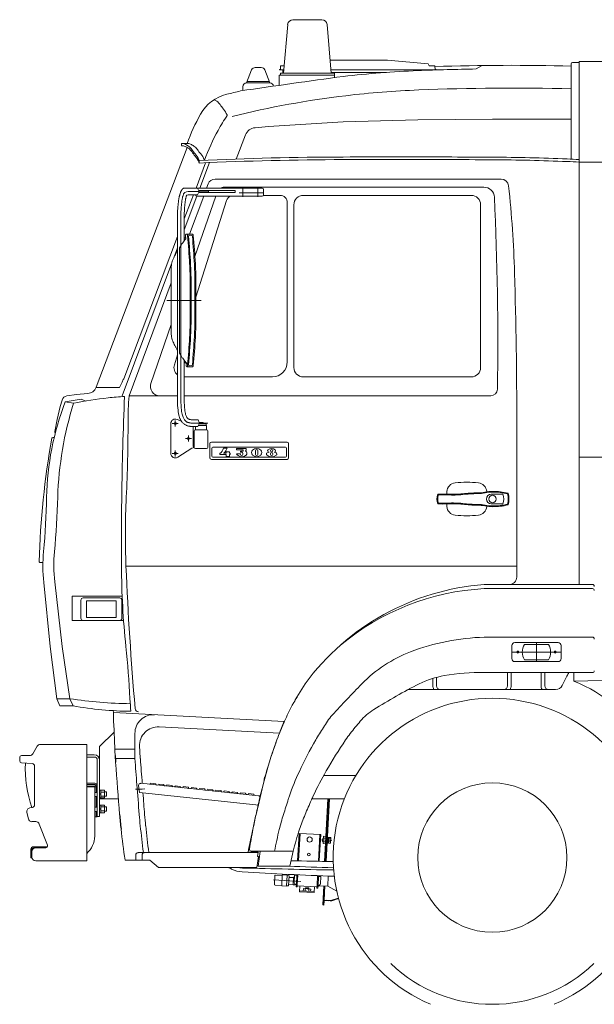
# Model space of a CAD drawing. Header units: metres. Extents: x -167 to 338, y -186 to 508.
# Tile 213 of 256: x 216.66 to 218.19, y -185.7 to -183.07. Entities that reach past the tile are written whole.
import ezdxf

# ---------------------------------------------------------------- set-up
doc = ezdxf.new("R2010")
doc.units = ezdxf.units.M
doc.header["$MEASUREMENT"] = 0

msp = doc.modelspace()

# ---------------------------------------------------------------- linework, layer by layer
at = {"color": 7, "linetype": 'Continuous', "lineweight": 13}
for p, q in [((217.3886, -183.0654), (217.4272, -183.0654)), ((217.4657, -183.0654), (217.4272, -183.0654)), ((217.3632, -183.2084), (217.3744, -183.0784)), ((217.4911, -183.2084), (217.4799, -183.0784)), ((217.6419, -183.1736), (217.4881, -183.1736)), ((217.6419, -183.1736), (217.7503, -183.1836)), ((218.1362, -183.18), (218.1531, -183.18)), ((218.1541, -184.5756), (218.1541, -183.1775)), ((218.5631, -183.1775), (218.1541, -183.1775)), ((218.5631, -183.1775), (218.1541, -183.1775)), ((218.1541, -183.181), (218.1541, -183.4391)), ((217.2646, -183.2345), (217.2779, -183.1998)), ((217.2956, -183.1932), (217.2875, -183.1932)), ((217.2956, -183.1932), (217.3037, -183.1932)), ((217.3266, -183.2345), (217.3133, -183.1998)), ((217.3524, -183.1985), (217.3524, -183.1992)), ((217.3524, -183.1985), (217.3548, -183.1985)), ((217.364, -183.1992), (217.3524, -183.1992)), ((217.3556, -183.1885), (217.3548, -183.1985)), ((217.3556, -183.1885), (217.3649, -183.1885)), ((217.3613, -183.2084), (217.3613, -183.1992)), ((217.7716, -183.1992), (217.4903, -183.1992)), ((217.6386, -183.2062), (217.491, -183.2063)), ((217.7531, -183.1885), (217.7503, -183.1836)), ((217.7684, -183.1885), (217.7531, -183.1885)), ((217.7684, -183.1885), (217.7692, -183.1985)), ((217.7716, -183.1985), (217.7692, -183.1985)), ((217.7716, -183.1985), (217.7716, -183.1992)), ((217.8789, -183.1972), (217.8948, -183.1879)), ((218.1332, -183.4392), (218.1332, -183.183)), ((217.325, -183.2303), (217.2665, -183.2303)), ((217.4994, -183.2137), (217.3518, -183.2137)), ((217.3518, -183.2409), (217.3518, -183.2137)), ((217.4994, -183.2084), (217.355, -183.2084)), ((217.355, -183.2084), (217.355, -183.2137)), ((217.4994, -183.2204), (217.4994, -183.2084)), ((217.2543, -183.2448), (217.2543, -183.255)), ((217.2956, -183.2345), (217.2646, -183.2345)), ((217.2956, -183.2345), (217.3266, -183.2345)), ((217.3233, -183.3513), (217.5231, -183.3388)), ((217.5231, -183.3388), (217.7228, -183.3328)), ((217.7228, -183.3328), (217.9225, -183.3313)), ((217.9225, -183.3313), (218.1332, -183.3313)), ((217.287, -183.3543), (217.3233, -183.3513)), ((217.2363, -183.4379), (217.2616, -183.3732)), ((217.1051, -183.407), (216.8618, -184.0483)), ((217.0907, -183.3962), (217.0907, -183.4022)), ((217.0907, -183.3962), (217.1056, -183.3962)), ((217.1376, -183.4427), (217.1376, -183.4487)), ((217.1547, -183.4479), (217.1291, -183.5156)), ((217.1395, -183.5161), (217.1653, -183.4475)), ((218.1541, -183.4461), (218.7149, -183.4461)), ((217.1805, -183.4917), (217.9458, -183.4917)), ((217.1333, -183.5156), (217.0974, -183.5156)), ((217.1366, -183.5226), (217.1333, -183.5156)), ((217.3064, -183.5161), (217.1335, -183.5161)), ((217.1366, -183.5226), (217.1363, -183.5266)), ((217.2339, -183.5221), (217.1364, -183.5221)), ((217.1625, -183.5226), (217.1366, -183.5226)), ((217.1455, -183.5226), (217.1455, -183.5221)), ((217.1618, -183.5047), (217.1575, -183.5161)), ((217.1625, -183.5226), (217.1625, -183.5266)), ((217.2048, -183.5132), (217.8995, -183.5132)), ((217.2339, -183.5221), (217.2339, -183.5271)), ((217.2544, -183.5177), (217.2544, -183.5387)), ((217.2944, -183.5177), (217.2944, -183.5387)), ((217.3093, -183.5191), (217.3093, -183.5341)), ((217.1222, -183.5335), (217.0977, -183.5981)), ((217.0977, -183.6277), (217.1317, -183.537)), ((217.1365, -183.5246), (217.1081, -183.5246)), ((217.1329, -183.5335), (217.1081, -183.5335)), ((217.1497, -183.537), (217.1117, -183.6385)), ((217.1823, -183.537), (217.1262, -183.6987)), ((217.1276, -183.5335), (217.1276, -183.5341)), ((217.1287, -183.8075), (217.2109, -183.549)), ((217.3064, -183.537), (217.1306, -183.537)), ((217.1363, -183.5266), (217.1329, -183.5335)), ((217.2339, -183.5271), (217.136, -183.5271)), ((217.1625, -183.5266), (217.1363, -183.5266)), ((217.1455, -183.5271), (217.1455, -183.5266)), ((217.3093, -183.5282), (217.2442, -183.5282)), ((217.3092, -183.5351), (217.3534, -183.5351)), ((217.4161, -183.5351), (217.8657, -183.5351)), ((217.3734, -183.9805), (217.3734, -183.5551)), ((217.3911, -183.9955), (217.3911, -183.5601)), ((217.8906, -183.9955), (217.8906, -183.5601)), ((217.0798, -183.5835), (217.0798, -184.0894)), ((217.0888, -183.5835), (217.0888, -184.0894)), ((217.0977, -183.5835), (217.0977, -183.6563)), ((217.0798, -183.6455), (216.9356, -184.0256)), ((217.1, -183.649), (217.1013, -183.649)), ((217.1179, -183.6385), (217.1046, -183.6385)), ((217.1091, -183.643), (217.1129, -183.6415)), ((217.1091, -183.6445), (217.1091, -183.643)), ((217.1129, -183.6415), (217.1194, -183.6435)), ((217.1194, -183.645), (217.1194, -183.6435)), ((217.0708, -183.6997), (217.0798, -183.6757)), ((217.0708, -183.6997), (217.0798, -183.6757)), ((217.0848, -183.6755), (217.0848, -183.957)), ((216.9317, -184.0708), (217.0639, -183.7181)), ((217.0629, -183.7276), (217.0629, -183.9049)), ((217.0629, -183.769), (216.9499, -184.0709)), ((217.0511, -183.8163), (217.1428, -183.8163)), ((217.0629, -183.8808), (217.0084, -184.0377)), ((217.0714, -183.9879), (217.0798, -183.9615)), ((217.0977, -183.9762), (217.0977, -184.0894)), ((217.102, -183.9835), (217.1033, -183.9835)), ((217.1057, -183.9835), (217.107, -183.9835)), ((217.1142, -183.994), (217.1066, -183.994)), ((217.1091, -183.988), (217.1091, -183.9895)), ((217.1091, -183.9895), (217.1129, -183.991)), ((217.1179, -183.994), (217.1103, -183.994)), ((217.1129, -183.991), (217.1194, -183.989)), ((217.1194, -183.9875), (217.1194, -183.989)), ((217.0977, -184.0205), (217.3334, -184.0205)), ((217.4161, -184.0205), (217.8657, -184.0205)), ((216.8616, -184.0489), (216.9241, -184.0489)), ((216.809, -184.0678), (216.7836, -184.0714)), ((216.8395, -184.0651), (216.809, -184.0678)), ((216.9499, -184.0709), (217.0798, -184.0709)), ((217.0977, -184.0709), (217.9176, -184.0709)), ((216.7657, -184.0998), (216.7574, -184.1348)), ((216.7707, -184.0826), (216.7657, -184.0998)), ((216.7791, -184.0873), (216.8215, -184.0801)), ((216.7791, -184.0873), (216.8015, -184.0908)), ((216.8215, -184.0801), (216.834, -184.085)), ((216.7574, -184.1348), (216.7511, -184.1665)), ((217.0617, -184.1452), (217.0617, -184.2251)), ((217.0657, -184.1452), (217.0817, -184.1452)), ((217.0737, -184.1372), (217.0737, -184.1532)), ((217.0901, -184.1391), (217.0783, -184.1342)), ((217.1341, -184.1532), (217.1199, -184.1532)), ((217.1345, -184.1352), (217.1201, -184.1352)), ((217.1609, -184.1442), (217.1201, -184.1442)), ((217.1215, -184.2061), (217.1215, -184.1552)), ((217.1276, -184.1532), (217.1276, -184.1617)), ((217.1375, -184.1462), (217.1341, -184.1532)), ((217.1378, -184.1422), (217.1345, -184.1352)), ((217.1356, -184.1502), (217.1576, -184.1502)), ((217.1378, -184.1422), (217.1375, -184.1462)), ((217.1375, -184.1462), (217.1566, -184.1462)), ((217.1482, -184.1422), (217.1378, -184.1422)), ((217.1482, -184.1422), (217.1482, -184.1462)), ((217.1566, -184.1462), (217.1566, -184.1502)), ((217.1576, -184.1502), (217.1576, -184.1617)), ((217.9875, -184.5557), (217.9875, -184.1423)), ((217.1086, -184.1772), (217.1086, -184.1931)), ((217.1246, -184.1647), (217.1246, -184.2091)), ((217.1276, -184.1617), (217.1576, -184.1617)), ((217.1606, -184.1647), (217.1606, -184.2091)), ((216.7456, -184.1826), (216.7495, -184.1826)), ((217.1006, -184.1852), (217.1166, -184.1852)), ((217.1662, -184.1987), (217.1662, -184.2371)), ((217.1702, -184.1947), (217.3729, -184.1947)), ((217.3769, -184.1987), (217.3769, -184.2371)), ((217.0657, -184.2251), (217.0817, -184.2251)), ((217.0737, -184.2171), (217.0737, -184.2331)), ((217.1179, -184.2114), (217.0801, -184.2352)), ((217.1276, -184.2121), (217.1576, -184.2121)), ((217.1717, -184.2111), (217.1717, -184.2326)), ((217.1742, -184.2086), (217.3689, -184.2086)), ((217.1926, -184.2256), (217.1926, -184.2281)), ((217.1926, -184.2281), (217.2096, -184.2281)), ((217.2026, -184.2111), (217.2127, -184.2111)), ((217.2031, -184.2241), (217.2096, -184.2241)), ((217.2096, -184.2211), (217.2096, -184.2241)), ((217.2096, -184.2211), (217.2186, -184.2211)), ((217.2096, -184.2281), (217.2096, -184.2331)), ((217.2096, -184.2331), (217.2186, -184.2331)), ((217.2186, -184.2211), (217.2186, -184.2241)), ((217.2186, -184.2241), (217.2206, -184.2241)), ((217.2186, -184.2281), (217.2186, -184.2331)), ((217.2186, -184.2281), (217.2206, -184.2281)), ((217.2206, -184.2241), (217.2206, -184.2281)), ((217.2376, -184.2119), (217.2376, -184.2159)), ((217.2376, -184.2119), (217.2635, -184.2119)), ((217.2376, -184.2159), (217.2556, -184.2159)), ((217.2376, -184.2259), (217.2486, -184.2259)), ((217.2486, -184.2189), (217.2486, -184.2219)), ((217.2486, -184.2189), (217.2556, -184.2189)), ((217.2486, -184.2219), (217.2516, -184.2219)), ((217.2486, -184.2259), (217.2486, -184.2279)), ((217.2546, -184.2249), (217.2546, -184.2279)), ((217.2556, -184.2159), (217.2556, -184.2189)), ((217.2615, -184.2192), (217.2635, -184.216)), ((217.2635, -184.2119), (217.2635, -184.216)), ((217.2885, -184.2179), (217.2885, -184.2279)), ((217.2945, -184.2179), (217.2945, -184.2279)), ((217.3285, -184.2259), (217.3285, -184.2279)), ((217.3344, -184.2259), (217.3344, -184.2279)), ((217.3714, -184.2111), (217.3714, -184.2326)), ((217.1702, -184.2411), (217.3729, -184.2411)), ((217.1742, -184.2351), (217.3689, -184.2351)), ((218.1541, -184.2351), (218.7149, -184.2351)), ((217.9192, -184.334), (217.9503, -184.334)), ((217.9192, -184.36), (217.9503, -184.36)), ((216.7118, -184.5167), (216.7195, -184.5167)), ((216.9417, -184.5268), (217.9875, -184.5268)), ((216.7215, -184.5702), (216.7386, -184.7414)), ((216.7514, -184.5682), (216.7711, -184.7414)), ((217.9003, -184.5756), (218.1899, -184.5756)), ((217.9675, -184.5757), (217.9373, -184.5757)), ((218.1541, -184.5756), (218.1541, -184.5707)), ((217.9003, -184.5866), (218.1899, -184.5866)), ((216.7977, -184.6066), (216.7977, -184.6715)), ((216.7977, -184.6066), (216.9315, -184.6066)), ((216.821, -184.6176), (216.821, -184.6655)), ((216.827, -184.6116), (216.9249, -184.6116)), ((216.836, -184.6196), (216.9159, -184.6196)), ((216.836, -184.6196), (216.836, -184.6635)), ((216.9159, -184.6196), (216.9159, -184.6635)), ((216.9309, -184.6176), (216.9309, -184.6655)), ((216.7977, -184.6715), (216.9352, -184.6715)), ((216.836, -184.6635), (216.9159, -184.6635)), ((217.9003, -184.7164), (218.1899, -184.7164)), ((218.0981, -184.7309), (217.9822, -184.7309)), ((218.0402, -184.7309), (218.0402, -184.7818)), ((216.7386, -184.7414), (216.7566, -184.8812)), ((216.7711, -184.7414), (216.7916, -184.8812)), ((217.9742, -184.7389), (217.9742, -184.7738)), ((217.9742, -184.7564), (218.1061, -184.7564)), ((218.0082, -184.7359), (218.0721, -184.7359)), ((218.1061, -184.7738), (218.1061, -184.7389)), ((217.9822, -184.7818), (218.0981, -184.7818)), ((218.0082, -184.7768), (218.0721, -184.7768)), ((217.9003, -184.8113), (218.1899, -184.8113)), ((217.9624, -184.8462), (217.9624, -184.8113)), ((217.9724, -184.8462), (217.9724, -184.8113)), ((218.0523, -184.8462), (218.0523, -184.8113)), ((218.0623, -184.8462), (218.0623, -184.8113)), ((218.1402, -184.8342), (218.1402, -184.8113)), ((217.7627, -184.8462), (217.7627, -184.8267)), ((217.7727, -184.8462), (217.7727, -184.8239)), ((218.1092, -184.8452), (218.1216, -184.8205)), ((218.1402, -184.8342), (218.3599, -184.8283)), ((217.6974, -184.8562), (218.0723, -184.8562)), ((218.0723, -184.8562), (218.0914, -184.8562)), ((216.7566, -184.8812), (216.7916, -184.8812)), ((216.7566, -184.8812), (216.7651, -184.9002)), ((216.7916, -184.8812), (216.8001, -184.9002)), ((216.7651, -184.9002), (216.8001, -184.9002)), ((217.3651, -184.9421), (216.9079, -184.9179)), ((216.871, -185.009), (216.91, -184.97)), ((217.3524, -184.9731), (217.0307, -184.956)), ((216.9656, -185.041), (216.9656, -184.9736)), ((216.7043, -185.0079), (216.6921, -185.0281)), ((216.837, -185.003), (216.7129, -185.003)), ((216.837, -185.003), (216.837, -185.3146)), ((216.871, -185.009), (216.871, -185.1488)), ((216.9656, -185.016), (216.912, -185.016)), ((216.6573, -185.0473), (216.6573, -185.038)), ((216.6836, -185.033), (216.6623, -185.033)), ((216.857, -185.031), (216.837, -185.031)), ((216.857, -185.037), (216.837, -185.037)), ((216.865, -185.045), (216.865, -185.196)), ((216.871, -185.045), (216.871, -185.1958)), ((216.9656, -185.041), (216.9132, -185.041)), ((216.6907, -185.0545), (216.6619, -185.0523)), ((216.6972, -185.1649), (216.6972, -185.0614)), ((217.4709, -185.0859), (217.5571, -185.0859)), ((216.837, -185.1069), (216.858, -185.1069)), ((216.837, -185.1099), (216.858, -185.1099)), ((216.837, -185.1167), (216.837, -185.1147)), ((216.837, -185.1147), (216.858, -185.1147)), ((216.858, -185.1167), (216.837, -185.1167)), ((216.837, -185.1167), (216.858, -185.1167)), ((216.837, -185.1167), (216.837, -185.2485)), ((216.862, -185.1139), (216.858, -185.1099)), ((216.858, -185.1167), (216.858, -185.1147)), ((216.858, -185.1167), (216.858, -185.2485)), ((216.862, -185.1169), (216.858, -185.1169)), ((216.858, -185.1169), (216.858, -185.1968)), ((216.862, -185.1139), (216.862, -185.1313)), ((216.862, -185.1169), (216.862, -185.1313)), ((216.874, -185.1257), (216.871, -185.1257)), ((216.884, -185.1253), (216.874, -185.1253)), ((216.874, -185.1253), (216.874, -185.1464)), ((216.884, -185.1253), (216.884, -185.1464)), ((216.9851, -185.1229), (216.9672, -185.1229)), ((216.978, -185.132), (216.9756, -185.1128)), ((216.9756, -185.1236), (216.9925, -185.1215)), ((216.9811, -185.1072), (217.2962, -185.1403)), ((217.0075, -185.1075), (217.0075, -185.107)), ((217.0075, -185.107), (217.0214, -185.1084)), ((217.0214, -185.1089), (217.0214, -185.1084)), ((217.0293, -185.1098), (217.0294, -185.1093)), ((217.0294, -185.1093), (217.0433, -185.1107)), ((217.0432, -185.1112), (217.0433, -185.1107)), ((217.0512, -185.1116), (217.0651, -185.113)), ((217.0512, -185.1121), (217.0512, -185.1116)), ((217.0651, -185.1135), (217.0651, -185.113)), ((217.073, -185.1143), (217.0731, -185.1139)), ((217.0731, -185.1139), (217.087, -185.1153)), ((217.0869, -185.1158), (217.087, -185.1153)), ((217.0949, -185.1161), (217.1088, -185.1176)), ((217.0949, -185.1166), (217.0949, -185.1161)), ((217.1088, -185.1181), (217.1088, -185.1176)), ((217.1167, -185.1189), (217.1168, -185.1184)), ((217.1168, -185.1184), (217.1307, -185.1199)), ((217.1306, -185.1204), (217.1307, -185.1199)), ((217.1386, -185.1207), (217.1525, -185.1222)), ((217.1386, -185.1212), (217.1386, -185.1207)), ((217.1525, -185.1227), (217.1525, -185.1222)), ((217.1604, -185.1235), (217.1605, -185.123)), ((217.1605, -185.123), (217.1744, -185.1245)), ((217.1743, -185.125), (217.1744, -185.1245)), ((217.1823, -185.1258), (217.1823, -185.1253)), ((217.1823, -185.1253), (217.1962, -185.1268)), ((217.1962, -185.1273), (217.1962, -185.1268)), ((217.2041, -185.1281), (217.2042, -185.1276)), ((217.2042, -185.1276), (217.2181, -185.1291)), ((217.218, -185.1296), (217.2181, -185.1291)), ((216.858, -185.1313), (216.862, -185.1313)), ((216.858, -185.1423), (216.862, -185.1423)), ((216.862, -185.1313), (216.865, -185.1313)), ((216.862, -185.1423), (216.865, -185.1423)), ((216.862, -185.1423), (216.862, -185.1713)), ((216.862, -185.1423), (216.862, -185.1713)), ((216.871, -185.1373), (216.874, -185.1343)), ((216.874, -185.146), (216.871, -185.146)), ((216.871, -185.1488), (216.9214, -185.1488)), ((216.884, -185.1306), (216.874, -185.1306)), ((216.884, -185.1411), (216.874, -185.1411)), ((216.884, -185.1464), (216.874, -185.1464)), ((216.89, -185.1299), (216.884, -185.1299)), ((216.89, -185.1418), (216.884, -185.1418)), ((216.89, -185.1299), (216.89, -185.1418)), ((216.978, -185.132), (217.2968, -185.1655)), ((217.226, -185.1299), (217.2399, -185.1314)), ((217.226, -185.1304), (217.226, -185.1299)), ((217.2399, -185.1319), (217.2399, -185.1314)), ((217.2478, -185.1327), (217.2479, -185.1322)), ((217.2479, -185.1322), (217.2618, -185.1337)), ((217.2617, -185.1342), (217.2618, -185.1337)), ((217.2697, -185.135), (217.2697, -185.1345)), ((217.2697, -185.1345), (217.2836, -185.136)), ((217.2836, -185.1365), (217.2836, -185.136)), ((217.4393, -185.1488), (217.526, -185.1488)), ((217.473, -185.3159), (217.4818, -185.1488)), ((217.4843, -185.1488), (217.4755, -185.3159)), ((217.4861, -185.1488), (217.4773, -185.316)), ((216.6914, -185.1718), (216.6846, -185.173)), ((216.858, -185.1713), (216.862, -185.1713)), ((216.858, -185.1823), (216.862, -185.1823)), ((216.862, -185.1713), (216.865, -185.1713)), ((216.862, -185.1823), (216.865, -185.1823)), ((216.862, -185.1823), (216.862, -185.1968)), ((216.862, -185.1823), (216.862, -185.1968)), ((216.874, -185.1656), (216.871, -185.1656)), ((216.871, -185.1773), (216.874, -185.1743)), ((216.874, -185.1653), (216.874, -185.1863)), ((216.884, -185.1653), (216.874, -185.1653)), ((216.884, -185.1705), (216.874, -185.1705)), ((216.884, -185.1811), (216.874, -185.1811)), ((216.884, -185.1653), (216.884, -185.1863)), ((216.89, -185.1698), (216.884, -185.1698)), ((216.89, -185.1818), (216.884, -185.1818)), ((216.89, -185.1698), (216.89, -185.1818)), ((216.6805, -185.202), (216.6766, -185.185)), ((216.865, -185.1968), (216.858, -185.1968)), ((216.8585, -185.1968), (216.865, -185.1968)), ((216.865, -185.1958), (216.871, -185.1958)), ((216.874, -185.186), (216.871, -185.186)), ((216.884, -185.1863), (216.874, -185.1863)), ((216.7004, -185.2097), (216.6902, -185.2097)), ((216.7315, -185.2729), (216.7097, -185.2161)), ((217.4011, -185.3146), (217.4049, -185.2412)), ((217.4074, -185.2413), (217.4036, -185.3147)), ((217.4049, -185.2412), (217.4628, -185.2442)), ((217.4603, -185.2441), (217.4565, -185.3156)), ((217.4628, -185.2442), (217.4599, -185.299)), ((217.4647, -185.2585), (217.4923, -185.26)), ((217.4677, -185.2625), (217.4679, -185.2585)), ((217.4694, -185.2606), (217.4678, -185.2605)), ((217.4681, -185.2545), (217.4679, -185.2585)), ((217.4696, -185.2566), (217.468, -185.2565)), ((217.4697, -185.2546), (217.4681, -185.2545)), ((217.4695, -185.2586), (217.469, -185.2684)), ((217.4695, -185.2586), (217.47, -185.2488)), ((217.4698, -185.2537), (217.4763, -185.2541)), ((217.47, -185.2488), (217.4765, -185.2492)), ((217.4801, -185.2507), (217.4821, -185.2508)), ((217.4812, -185.2677), (217.4817, -185.2593)), ((217.4821, -185.2508), (217.4817, -185.2593)), ((217.4817, -185.2599), (217.4839, -185.2593)), ((217.4821, -185.2523), (217.4842, -185.2524)), ((217.4843, -185.2519), (217.4835, -185.2669)), ((217.4841, -185.2556), (217.4896, -185.2559)), ((217.4843, -185.2519), (217.4898, -185.2522)), ((217.4898, -185.2522), (217.489, -185.2671)), ((216.6872, -185.3066), (216.6872, -185.2836)), ((216.6902, -185.3066), (216.6902, -185.2836)), ((216.6942, -185.2766), (216.7315, -185.2766)), ((216.6942, -185.2796), (216.7269, -185.2796)), ((217.2706, -185.2806), (217.2697, -185.2806)), ((217.4693, -185.2626), (217.4677, -185.2625)), ((217.469, -185.2684), (217.4755, -185.2687)), ((217.4693, -185.2635), (217.4757, -185.2639)), ((217.4792, -185.2676), (217.4812, -185.2677)), ((217.4813, -185.2662), (217.4835, -185.2664)), ((217.4835, -185.2669), (217.489, -185.2671)), ((217.4837, -185.2631), (217.4892, -185.2634)), ((216.6872, -185.3066), (216.6902, -185.3066)), ((216.6902, -185.2896), (216.6902, -185.3046)), ((216.9392, -185.3126), (217.0056, -185.3126)), ((216.968, -185.3126), (216.968, -185.2986)), ((217.2952, -185.2926), (216.974, -185.2926)), ((216.9848, -185.3126), (216.9848, -185.2986)), ((217.0056, -185.3126), (217.0285, -185.3326)), ((217.2953, -185.2917), (217.2684, -185.2917)), ((217.3891, -185.2886), (217.2771, -185.2886)), ((217.2967, -185.3026), (217.2922, -185.3326)), ((217.2953, -185.2917), (217.2937, -185.3026)), ((217.2967, -185.3026), (217.2937, -185.3026)), ((217.301, -185.2898), (217.2952, -185.3286)), ((217.3891, -185.2886), (217.3801, -185.3286)), ((217.4599, -185.299), (217.459, -185.3157)), ((216.837, -185.3146), (216.7002, -185.3146)), ((217.2922, -185.3326), (217.0285, -185.3326)), ((217.2952, -185.3286), (217.3801, -185.3286)), ((217.3367, -185.3656), (217.4098, -185.3694)), ((217.34, -185.3543), (217.3388, -185.3772)), ((217.3421, -185.3524), (217.3601, -185.3533)), ((217.3601, -185.3523), (217.3586, -185.3812)), ((217.3601, -185.3523), (217.3731, -185.353)), ((217.3731, -185.353), (217.3716, -185.3819)), ((217.373, -185.354), (217.378, -185.3543)), ((217.378, -185.3543), (217.3766, -185.3812)), ((217.3778, -185.3587), (217.3897, -185.3594)), ((217.3887, -185.3783), (217.3898, -185.3584)), ((217.3898, -185.3584), (217.3928, -185.3585)), ((217.3921, -185.372), (217.3931, -185.353)), ((217.3931, -185.353), (217.393, -185.3514)), ((217.3931, -185.353), (217.3991, -185.3534)), ((217.3977, -185.3788), (217.3991, -185.3517)), ((217.4016, -185.3518), (217.4002, -185.3789)), ((217.4545, -185.3541), (217.4531, -185.3817)), ((217.457, -185.3542), (217.4556, -185.3818)), ((217.4629, -185.3567), (217.4569, -185.3564)), ((217.4619, -185.3756), (217.4629, -185.3567)), ((217.4629, -185.3567), (217.4633, -185.3545)), ((217.483, -185.3552), (217.4815, -185.3822)), ((217.3407, -185.3793), (217.3586, -185.3802)), ((217.3586, -185.3812), (217.3716, -185.3819)), ((217.3716, -185.3809), (217.3766, -185.3812)), ((217.3768, -185.3767), (217.3888, -185.3773)), ((217.3887, -185.3783), (217.3977, -185.3788)), ((217.3974, -185.3843), (217.3977, -185.3788)), ((217.3999, -185.3844), (217.3974, -185.3843)), ((217.4002, -185.3789), (217.3999, -185.3844)), ((217.453, -185.3837), (217.4001, -185.3809)), ((217.4066, -185.3813), (217.4058, -185.3972)), ((217.4164, -185.3888), (217.416, -185.3952)), ((217.436, -185.3898), (217.4164, -185.3888)), ((217.4213, -185.389), (217.4209, -185.3955)), ((217.4218, -185.3862), (217.4217, -185.389)), ((217.4218, -185.3862), (217.4308, -185.3867)), ((217.4238, -185.3864), (217.4237, -185.3891)), ((217.4288, -185.3866), (217.4287, -185.3894)), ((217.4308, -185.3867), (217.4307, -185.3895)), ((217.4311, -185.3895), (217.4307, -185.396)), ((217.436, -185.3898), (217.4356, -185.3963)), ((217.4456, -185.3993), (217.4465, -185.3833)), ((217.4528, -185.3872), (217.4531, -185.3817)), ((217.4553, -185.3873), (217.4528, -185.3872)), ((217.4531, -185.3817), (217.453, -185.3837)), ((217.4556, -185.3818), (217.4553, -185.3873)), ((217.4815, -185.3822), (217.458, -185.3809)), ((217.4715, -185.3815), (217.4688, -185.4325)), ((217.4715, -185.3815), (217.4688, -185.4325)), ((217.4727, -185.3816), (217.4706, -185.4216)), ((217.4739, -185.3817), (217.4719, -185.4198)), ((217.5058, -185.3959), (217.4815, -185.3822)), ((217.4458, -185.3968), (217.4059, -185.3947)), ((217.4456, -185.3993), (217.4062, -185.3972)), ((217.4924, -185.4198), (217.5102, -185.4141)), ((217.4925, -185.421), (217.5105, -185.4153)), ((217.4966, -185.4197), (217.4986, -185.4178)), ((217.5058, -185.4167), (217.5079, -185.4148)), ((217.4688, -185.4325), (217.47, -185.4325)), ((217.4706, -185.4218), (217.47, -185.4325)), ((217.47, -185.4325), (217.4712, -185.4326)), ((217.4703, -185.4272), (217.4715, -185.4261)), ((217.4704, -185.4325), (217.4712, -185.4318)), ((217.4706, -185.4216), (217.4729, -185.4195)), ((217.4718, -185.4218), (217.4712, -185.4326)), ((217.473, -185.4207), (217.4885, -185.4215)), ((217.4731, -185.4195), (217.4888, -185.4203)), ((217.4773, -185.4209), (217.4786, -185.4198)), ((217.483, -185.4212), (217.4842, -185.4201)), ((217.4886, -185.4215), (217.4899, -185.4203))]:
    msp.add_line(p, q, dxfattribs=at)
at = {"color": 7, "linetype": 'Continuous', "lineweight": 13, "flags": 128}
for points in [[(217.0798, -183.5835), (217.0798, -183.5802), (217.0799, -183.5773), (217.08, -183.5747), (217.0802, -183.5724), (217.0803, -183.5702), (217.0804, -183.5682), (217.0806, -183.5663), (217.0808, -183.5643), (217.081, -183.5623), (217.0812, -183.5602), (217.0814, -183.5581), (217.0817, -183.5559), (217.0819, -183.5538), (217.0822, -183.5517), (217.0824, -183.5497), (217.0827, -183.5478), (217.083, -183.546), (217.0832, -183.5443), (217.0835, -183.5427), (217.0838, -183.5412), (217.0841, -183.5398), (217.0844, -183.5384), (217.0847, -183.5371), (217.085, -183.5358), (217.0854, -183.5345), (217.0857, -183.5332), (217.0861, -183.532), (217.0865, -183.5308), (217.0868, -183.5297), (217.0872, -183.5287), (217.0876, -183.5277), (217.0879, -183.5268), (217.0882, -183.5259), (217.0885, -183.5252), (217.0888, -183.5245), (217.0891, -183.5239), (217.0894, -183.5233), (217.0897, -183.5227), (217.09, -183.5222), (217.0903, -183.5217), (217.0906, -183.5213), (217.0908, -183.5208), (217.0911, -183.5204), (217.0915, -183.5199), (217.0918, -183.5195), (217.0921, -183.5191), (217.0925, -183.5187), (217.0929, -183.5182), (217.0933, -183.5178), (217.0937, -183.5174), (217.0942, -183.517), (217.0947, -183.5167), (217.0953, -183.5163), (217.0959, -183.516), (217.0966, -183.5158), (217.0974, -183.5156)], [(217.0798, -184.0894), (217.08, -184.0969), (217.0804, -184.1035), (217.081, -184.1092), (217.0816, -184.1142), (217.0823, -184.1186), (217.0831, -184.1224), (217.084, -184.1257), (217.085, -184.1287), (217.0861, -184.1315), (217.0872, -184.134), (217.0884, -184.1363), (217.0896, -184.1384), (217.0909, -184.1403), (217.0922, -184.142), (217.0936, -184.1435), (217.095, -184.1449), (217.0964, -184.1461), (217.0979, -184.1472), (217.0993, -184.1482), (217.1008, -184.1491), (217.1024, -184.1498), (217.1039, -184.1505), (217.1055, -184.151), (217.1072, -184.1515), (217.1088, -184.1519), (217.1105, -184.1522), (217.1122, -184.1525), (217.1138, -184.1527), (217.1154, -184.1529), (217.117, -184.153), (217.1185, -184.1531), (217.1199, -184.1532)]]:
    msp.add_lwpolyline(points, dxfattribs=at)
at = {"color": 7, "linetype": 'Continuous', "lineweight": 13}
for points in [[(217.0887, -183.5837), (217.0888, -183.5804), (217.0889, -183.5776), (217.089, -183.5751), (217.0891, -183.5729), (217.0893, -183.5709), (217.0894, -183.569), (217.0896, -183.5671), (217.0898, -183.5651), (217.0899, -183.5631), (217.0902, -183.5611), (217.0904, -183.559), (217.0906, -183.5569), (217.0908, -183.5549), (217.0911, -183.5528), (217.0913, -183.5509), (217.0916, -183.5491), (217.0918, -183.5474), (217.0921, -183.5458), (217.0923, -183.5444), (217.0926, -183.543), (217.0929, -183.5417), (217.0932, -183.5404), (217.0934, -183.5392), (217.0937, -183.538), (217.0941, -183.5369), (217.0944, -183.5357), (217.0945, -183.5354)], [(217.0977, -183.5839), (217.0978, -183.5806), (217.0979, -183.5779), (217.098, -183.5755), (217.0981, -183.5734), (217.0982, -183.5715), (217.0984, -183.5697), (217.0985, -183.5679), (217.0987, -183.566), (217.0989, -183.5641), (217.0991, -183.562), (217.0993, -183.56), (217.0995, -183.5579), (217.0998, -183.5559), (217.1, -183.554), (217.1002, -183.5521), (217.1005, -183.5504), (217.1007, -183.5488), (217.101, -183.5473), (217.1012, -183.546), (217.1014, -183.5447), (217.1017, -183.5435), (217.1019, -183.5424), (217.1022, -183.5414), (217.1024, -183.5403), (217.1027, -183.5393), (217.103, -183.5382), (217.1032, -183.5376)], [(217.1008, -183.6429), (217.1015, -183.6514)], [(217.0982, -183.9817), (217.0977, -183.981)], [(217.1001, -183.9792), (217.0997, -183.983)], [(217.1033, -183.9829), (217.1027, -183.9896)], [(217.0887, -184.0891), (217.089, -184.0965), (217.0894, -184.1028), (217.0899, -184.1083), (217.0905, -184.1129), (217.0911, -184.1169), (217.0919, -184.1203), (217.0926, -184.1232), (217.0935, -184.1257), (217.0944, -184.128), (217.0953, -184.1301), (217.0962, -184.1319), (217.0972, -184.1336), (217.0982, -184.135), (217.0991, -184.1362), (217.1001, -184.1373), (217.1011, -184.1383), (217.1021, -184.1391), (217.1031, -184.1399), (217.104, -184.1405), (217.105, -184.1411), (217.1061, -184.1416), (217.1071, -184.1421), (217.1083, -184.1425), (217.1095, -184.1428), (217.1108, -184.1431), (217.1121, -184.1434), (217.1135, -184.1436), (217.1149, -184.1438), (217.1163, -184.144), (217.1177, -184.1441), (217.119, -184.1442), (217.1203, -184.1442)], [(217.0977, -184.0887), (217.098, -184.096), (217.0984, -184.1021), (217.0988, -184.1073), (217.0994, -184.1116), (217.1, -184.1152), (217.1006, -184.1181), (217.1013, -184.1206), (217.102, -184.1227), (217.1027, -184.1246), (217.1034, -184.1262), (217.1041, -184.1276), (217.1048, -184.1287), (217.1054, -184.1297), (217.106, -184.1305), (217.1066, -184.1311), (217.1072, -184.1317), (217.1078, -184.1322), (217.1083, -184.1326), (217.1088, -184.1329), (217.1092, -184.1332), (217.1098, -184.1334), (217.1104, -184.1337), (217.111, -184.1339), (217.1118, -184.1341), (217.1127, -184.1343), (217.1137, -184.1345), (217.1148, -184.1347), (217.116, -184.1349), (217.1172, -184.135), (217.1183, -184.1351), (217.1201, -184.1352)]]:
    msp.add_lwpolyline(points, dxfattribs=at)
for points in [[(217.0848, -183.6755), (217.0894, -183.6681, -0.016649), (217.0936, -183.6619, -0.008477), (217.1015, -183.6514)], [(217.0977, -183.6496, -0.006322), (217.098, -183.6495, -0.017362), (217.0986, -183.6492, -0.05894), (217.0992, -183.6491, -0.038022), (217.1, -183.649)], [(217.068, -183.7053, -0.008885), (217.0743, -183.6928, -0.016575), (217.078, -183.6863), (217.0798, -183.6835)], [(217.0798, -183.949), (217.078, -183.9462, -0.016575), (217.0743, -183.9397, -0.008885), (217.068, -183.9272)], [(217.1019, -183.9817, -0.008905), (217.0936, -183.9706, -0.016649), (217.0894, -183.9644), (217.0848, -183.957)]]:
    msp.add_lwpolyline(points, format="xyb", dxfattribs=at)
at = {"color": 7, "linetype": 'Continuous', "lineweight": 13, "flags": 128}
for points in [[(217.1008, -183.6429, -0.050834), (217.1008, -183.6419, -0.072669), (217.101, -183.6412, -0.028623), (217.1014, -183.6403, -0.050964), (217.1018, -183.6398, -0.052686), (217.1022, -183.6394, -0.030461), (217.1031, -183.6388, -0.075981), (217.1037, -183.6386, -0.052908), (217.1046, -183.6385)], [(217.1064, -183.6429, -0.050834), (217.1064, -183.6419, -0.072669), (217.1066, -183.6412, -0.028623), (217.1071, -183.6403, -0.050964), (217.1074, -183.6398, -0.052686), (217.1079, -183.6394, -0.030461), (217.1087, -183.6388, -0.075981), (217.1093, -183.6386, -0.052908), (217.1103, -183.6385)], [(217.1064, -183.6429, -0.007418), (217.112, -183.7183, -0.014007), (217.1133, -183.7584), (217.1134, -183.8163), (217.1133, -183.8741, -0.014007), (217.112, -183.9142, -0.007418), (217.1064, -183.9896)], [(217.1091, -183.6445, -0.007338), (217.1145, -183.7193, -0.013865), (217.1158, -183.7589), (217.1159, -183.8163), (217.1158, -183.8736, -0.013865), (217.1145, -183.9132, -0.007338), (217.1091, -183.988)], [(217.1179, -183.6385, -0.06238), (217.119, -183.6386, -0.085763), (217.1198, -183.639, -0.039958), (217.1205, -183.6396, -0.038746), (217.1211, -183.6403, -0.083071), (217.1215, -183.641, -0.061343), (217.1218, -183.6421)], [(217.1194, -183.645, -0.007276), (217.1248, -183.7196, -0.013753), (217.126, -183.7591), (217.1261, -183.8163), (217.126, -183.8734, -0.013753), (217.1248, -183.9129, -0.007276), (217.1194, -183.9875)], [(217.1218, -183.6421, -0.007387), (217.1274, -183.7179, -0.013952), (217.1286, -183.7581), (217.1287, -183.8163), (217.1286, -183.8744, -0.013952), (217.1274, -183.9146, -0.007387), (217.1218, -183.9904)], [(217.0629, -183.7276, -0.018754), (217.0631, -183.7227, -0.032615), (217.0635, -183.7199, -0.00487), (217.0643, -183.7162, -0.004893), (217.0652, -183.7124, -0.032767), (217.066, -183.7097, -0.018798), (217.068, -183.7053)], [(217.068, -183.9272, -0.018798), (217.066, -183.9228, -0.032767), (217.0652, -183.9201, -0.004893), (217.0643, -183.9163, -0.00487), (217.0635, -183.9126, -0.032615), (217.0631, -183.9098, -0.018754), (217.0629, -183.9049)], [(217.102, -183.9835, -0.038022), (217.1011, -183.9835, -0.05894), (217.1006, -183.9833, -0.017362), (217.0999, -183.983, -0.017093), (217.0993, -183.9827, -0.05801), (217.0988, -183.9823, -0.037716), (217.0982, -183.9817)], [(217.1057, -183.9835, -0.038022), (217.1048, -183.9835, -0.05894), (217.1043, -183.9833, -0.017362), (217.1036, -183.983, -0.017093), (217.103, -183.9827, -0.05801), (217.1025, -183.9823, -0.037716), (217.1019, -183.9817)], [(217.1066, -183.994, -0.052908), (217.1056, -183.9939, -0.075981), (217.105, -183.9937, -0.030461), (217.1042, -183.9931, -0.052686), (217.1037, -183.9927, -0.050964), (217.1034, -183.9922, -0.028623), (217.1029, -183.9913, -0.072669), (217.1027, -183.9906, -0.050834), (217.1027, -183.9896)], [(217.1103, -183.994, -0.052908), (217.1093, -183.9939, -0.075981), (217.1087, -183.9937, -0.030461), (217.1079, -183.9931, -0.052686), (217.1074, -183.9927, -0.050964), (217.1071, -183.9922, -0.028623), (217.1066, -183.9913, -0.072669), (217.1064, -183.9906, -0.050834), (217.1064, -183.9896)], [(217.1218, -183.9904, -0.061343), (217.1215, -183.9915, -0.083071), (217.1211, -183.9922, -0.038746), (217.1205, -183.9929, -0.039958), (217.1198, -183.9935, -0.085763), (217.119, -183.9939, -0.06238), (217.1179, -183.994)]]:
    msp.add_lwpolyline(points, format="xyb", dxfattribs=at)
at = {"color": 7, "linetype": 'Continuous', "lineweight": 13}
for centre, radius in [((217.0737, -184.1452), 0.003), ((217.1086, -184.1852), 0.003), ((217.0737, -184.2251), 0.003), ((217.3314, -184.2179), 0.003), ((217.9226, -184.347), 0.00999), ((217.9902, -184.7564), 0.003), ((218.0901, -184.7564), 0.003), ((217.922, -185.3056), 0.1997), ((217.4331, -185.2576), 0.00699), ((217.431, -185.2975), 0.00399)]:
    msp.add_circle(centre, radius, dxfattribs=at)
for centre, radius, start, end in [((217.3886, -183.0797), 0.0143, 90, 175.0764), ((217.4657, -183.0797), 0.0143, 4.9236, 90), ((218.1362, -183.183), 0.003, 90, 180), ((218.1531, -183.181), 0.000999, 0, 90), ((217.2875, -183.2035), 0.0103, 90, 159.075), ((217.3037, -183.2035), 0.0103, 20.925, 90), ((217.8233, -185.7553), 2.5558, 92.2557, 96.7498), ((217.9744, -189.5908), 6.3943, 90.85569, 92.25575), ((217.9744, -189.5817), 6.3943, 88.57682, 91.84503), ((220.5968, -205.9978), 22.9871, 97.68477, 98.37586), ((217.823, -185.7434), 2.5529, 103.0072, 103.8651), ((217.2646, -183.2448), 0.0103, 90, 180), ((217.3266, -183.2448), 0.0103, 9.8236, 90), ((217.8233, -185.7462), 2.4949, 92.2557, 96.7498), ((217.9744, -189.5817), 6.3334, 88.56333, 92.25575), ((217.2378, -183.3723), 0.1107, 103.8651, 150.8105), ((217.1638, -183.3105), 0.0342, 52.3883, 65.9078), ((217.1538, -183.3235), 0.0506, 37.9111, 52.3883), ((217.823, -185.7434), 2.492, 96.7498, 103.8651), ((216.8156, -183.5868), 0.4791, 36.1164, 37.9111), ((217.1093, -183.3725), 0.1156, 27.097, 36.1164), ((217.5943, -183.5715), 0.5191, 150.8105, 160.2705), ((217.5927, -183.584), 0.4618, 145.3378, 151.1679), ((217.203, -183.3245), 0.0103, 18.2931, 27.097), ((217.6826, -183.6335), 0.5645, 151.1679, 160.0791), ((217.2895, -183.3841), 0.03, 94.6774, 158.6294), ((217.0907, -183.4177), 0.0214, 65.0689, 90), ((217.0907, -183.4237), 0.0214, 65.0689, 90), ((217.0685, -183.4654), 0.0741, 57.0758, 65.0689), ((217.0685, -183.4714), 0.0741, 57.0758, 65.0689), ((217.1056, -183.4177), 0.0214, 65.0689, 90), ((217.092, -183.4291), 0.0308, 33.2237, 57.0758), ((217.092, -183.4351), 0.0308, 33.2237, 57.0758), ((217.0834, -183.4654), 0.0741, 57.0758, 65.0689), ((217.2127, -183.35), 0.1135, 213.2237, 220.8038), ((217.2127, -183.356), 0.1135, 213.2237, 220.8038), ((217.1069, -183.4291), 0.0308, 33.2237, 57.0758), ((217.2277, -183.35), 0.1135, 213.2237, 220.8038), ((217.0838, -183.4614), 0.0569, 22.4095, 40.8038), ((217.0838, -183.4673), 0.0569, 22.4095, 40.8038), ((217.2832, -183.3791), 0.1589, 202.4095, 203.5833), ((217.5483, -192.5353), 9.1028, 90.15907, 92.58645), ((217.5483, -192.5353), 9.0959, 90.15907, 92.58645), ((217.0987, -183.4614), 0.0569, 22.4095, 40.8038), ((217.2982, -183.3791), 0.1589, 202.4095, 202.9806), ((217.7105, -250.9326), 67.5003, 90.031918, 90.159068), ((217.7105, -250.9326), 67.4935, 90.031918, 90.159068), ((217.6924, -218.5264), 35.0941, 89.62431, 90.03192), ((217.6924, -218.5264), 35.0872, 89.62431, 90.03192), ((217.8844, -189.2456), 5.8127, 87.65465, 89.62431), ((217.8844, -189.2456), 5.8058, 87.65465, 89.62431), ((217.895, -188.9873), 5.5473, 87.3228, 87.6547), ((219.8987, -142.0274), 41.4485, 267.54367, 267.5877), ((217.2832, -183.3851), 0.1589, 202.4095, 203.5833), ((217.1805, -183.5117), 0.02, 90, 159.4873), ((217.9458, -183.5117), 0.02, 6.0603, 90), ((217.2048, -183.5331), 0.02, 90, 121.3901), ((217.3064, -183.5191), 0.003, 0, 90), ((217.8995, -183.5411), 0.028, 2.7445, 90), ((214.8964, -183.8354), 3.0865, 1.7186, 6.0603), ((217.1081, -183.5385), 0.014, 90, 169.5843), ((217.1081, -183.5385), 0.00499, 90, 169.5843), ((217.1306, -183.5341), 0.003, 180, 270), ((217.2299, -183.5551), 0.02, 115.3592, 162.3645), ((217.3064, -183.5341), 0.003, 270, 0), ((217.3534, -183.5551), 0.02, 0, 90), ((217.4161, -183.5601), 0.025, 90, 180), ((217.8657, -183.5601), 0.025, 0, 90), ((209.9403, -183.9227), 7.9963, 359.06452, 2.74446), ((204.6673, -184.1423), 13.3202, 0.00014, 1.7186), ((217.0952, -183.9955), 0.025, 162.3645, 231.897), ((217.3334, -183.9805), 0.0399, 270, 0), ((217.4161, -183.9955), 0.025, 180, 270), ((217.8657, -183.9955), 0.025, 270, 0), ((216.8373, -184.0391), 0.0262, 274.8991, 339.2375), ((216.9238, -184.0481), 0.00081, 249.2237, 330.6432), ((216.767, -183.9599), 0.1807, 330.6432, 335.6474), ((216.5226, -183.8493), 0.449, 335.6474, 336.8873), ((217.032, -184.0459), 0.025, 160.8449, 270), ((216.7859, -184.087), 0.0158, 98.1301, 163.6983), ((217.0604, -185.4592), 1.3927, 96.865, 100.7111), ((216.9816, -184.8048), 0.7335, 93.4304, 96.865), ((226.9366, -184.4797), 10.0071, 177.66847, 179.21141), ((217.8179, -184.14), 0.8707, 175.4457, 180.1491), ((217.9176, -184.0529), 0.018, 270, 359.0645), ((217.4753, -184.3553), 0.746, 158.9464, 178.9744), ((217.7024, -184.3722), 0.9438, 162.6533, 178.1636), ((213.1555, -184.1522), 3.7917, 357.1299, 0.1491), ((217.0737, -184.1452), 0.012, 67.3516, 180), ((217.1245, -184.1552), 0.003, 138.3593, 180), ((216.7558, -184.1674), 0.00479, 168.6901, 225.7167), ((217.1276, -184.1647), 0.003, 90, 180), ((217.1576, -184.1647), 0.003, 0, 90), ((219.0081, -184.5833), 2.2997, 170.0156, 178.2805), ((216.7456, -184.185), 0.0024, 90, 170.0156), ((217.1245, -184.2061), 0.003, 180, 270), ((217.1702, -184.1987), 0.00399, 90, 180), ((217.3729, -184.1987), 0.00399, 0, 90), ((217.0737, -184.2251), 0.012, 180, 302.1923), ((217.1259, -184.2241), 0.015, 94.8462, 122.1923), ((217.1276, -184.2091), 0.003, 180, 270), ((217.1576, -184.2091), 0.003, 270, 0), ((217.1742, -184.2111), 0.0025, 90, 180), ((217.1742, -184.2326), 0.0025, 180, 270), ((217.1784, -184.2051), 0.025, 304.7697, 345.996), ((217.1847, -184.2005), 0.03, 307.9391, 339.1862), ((217.2486, -184.2211), 0.012, 203.5057, 235.4541), ((217.2516, -184.2159), 0.018, 237.0112, 312.5976), ((217.2516, -184.2279), 0.003, 180, 0), ((217.2516, -184.2249), 0.003, 0, 90), ((217.2595, -184.2249), 0.00599, 308.5182, 70.1989), ((217.2866, -184.2229), 0.00899, 134.4153, 225.5847), ((217.2915, -184.2279), 0.016, 45.5847, 134.4153), ((217.2915, -184.2179), 0.016, 225.5847, 314.4153), ((217.2915, -184.2179), 0.003, 0, 180), ((217.2915, -184.2279), 0.003, 180, 0), ((217.2964, -184.2229), 0.00899, 314.4153, 45.5847), ((217.3215, -184.2268), 0.00399, 118.9282, 236.251), ((217.3314, -184.2119), 0.022, 236.251, 303.749), ((217.3253, -184.2338), 0.012, 94.1562, 118.9282), ((217.3237, -184.2177), 0.003, 130.2282, 200.836), ((217.3256, -184.217), 0.00499, 200.836, 257.0653), ((217.3314, -184.2269), 0.015, 49.7718, 130.2282), ((217.3314, -184.2259), 0.003, 0, 180), ((217.3314, -184.2279), 0.003, 180, 0), ((217.3373, -184.217), 0.00499, 282.9347, 339.164), ((217.3376, -184.2338), 0.012, 61.0718, 85.8438), ((217.3392, -184.2177), 0.003, 339.164, 49.7718), ((217.3414, -184.2268), 0.00399, 303.749, 61.0718), ((217.3689, -184.2111), 0.0025, 0, 90), ((217.3689, -184.2326), 0.0025, 270, 0), ((217.1702, -184.2371), 0.00399, 180, 270), ((217.3729, -184.2371), 0.00399, 270, 0), ((217.8253, -184.3287), 0.025, 96.5291, 176.4281), ((217.8537, -184.5767), 0.2746, 83.4709, 96.5291), ((217.8821, -184.3287), 0.025, 3.5719, 83.4709), ((217.807, -184.347), 0.0332, 157.1504, 202.8496), ((217.807, -184.347), 0.0312, 159.3903, 200.6097), ((217.7903, -184.5321), 0.1984, 86.3566, 94.0086), ((217.7903, -184.5321), 0.1964, 86.3566, 93.6434), ((218.1193, -184.347), 0.3196, 176.4281, 177.6435), ((217.8171, -184.1106), 0.2258, 266.3566, 276.5076), ((217.8171, -184.1106), 0.2238, 266.3566, 276.5076), ((217.8871, -184.7238), 0.3933, 90.6451, 96.5076), ((217.8871, -184.7238), 0.3913, 90.6451, 96.5076), ((217.8814, -184.2189), 0.1117, 270.6451, 280.7761), ((217.8814, -184.2189), 0.1137, 270.6451, 280.7761), ((217.9239, -184.4422), 0.1157, 90.6451, 100.7761), ((217.9239, -184.4422), 0.1137, 90.6451, 100.7761), ((217.9192, -184.347), 0.013, 90, 270), ((217.5881, -184.347), 0.3196, 3.4529, 3.5719), ((217.9244, -184.492), 0.1654, 76.1203, 90.6451), ((217.9244, -184.492), 0.1634, 76.5174, 90.6451), ((217.9146, -184.347), 0.0379, 339.9948, 20.0052), ((217.9146, -184.347), 0.0499, 343.7398, 16.2602), ((217.9146, -184.347), 0.0519, 342.4576, 17.5424), ((214.8091, -184.3076), 1.9206, 354.6283, 358.9744), ((214.1455, -184.2581), 2.6149, 354.959, 358.1636), ((226.4434, -184.4729), 9.5139, 179.21141, 180.32403), ((218.9471, -184.4425), 2.0071, 177.1299, 182.4056), ((217.7903, -184.162), 0.1984, 265.9914, 273.6434), ((217.7903, -184.162), 0.1964, 266.3566, 273.6434), ((218.1193, -184.347), 0.3196, 182.3565, 183.5719), ((217.8171, -184.5834), 0.2258, 83.4924, 93.6434), ((217.8171, -184.5834), 0.2238, 83.4924, 93.6434), ((217.8871, -183.9702), 0.3933, 263.4924, 269.3549), ((217.8871, -183.9702), 0.3913, 263.4924, 269.3549), ((217.8814, -184.4751), 0.1117, 79.2239, 89.3549), ((217.8814, -184.4751), 0.1137, 79.2239, 89.3549), ((217.9239, -184.2518), 0.1157, 259.2239, 269.3549), ((217.9239, -184.2518), 0.1137, 259.2239, 269.3549), ((217.9244, -184.2021), 0.1634, 269.3549, 283.4826), ((217.9244, -184.2021), 0.1654, 269.3549, 283.8797), ((217.8253, -184.3654), 0.025, 183.5719, 263.4709), ((217.8537, -184.1173), 0.2746, 263.4709, 276.5291), ((217.8821, -184.3654), 0.025, 276.5291, 356.4281), ((217.5881, -184.347), 0.3196, 356.4281, 356.5471), ((217.1483, -184.5275), 0.4289, 174.6283, 185.7106), ((217.1482, -184.523), 0.3994, 174.959, 186.501), ((216.7118, -184.5143), 0.0024, 178.2805, 270), ((219.1272, -184.5143), 2.1976, 180.324, 185.9323), ((225.459, -184.1689), 8.5248, 182.40556, 184.96554), ((217.9491, -185.2289), 0.6551, 94.268, 143.7195), ((217.9675, -184.5557), 0.02, 270, 0), ((218.1899, -184.5806), 0.00499, 0, 90), ((217.9353, -185.2408), 0.6551, 93.0567, 129.8583), ((218.1899, -184.5916), 0.00499, 0, 90), ((216.827, -184.6176), 0.00599, 90, 180), ((216.9249, -184.6176), 0.00599, 0, 90), ((216.827, -184.6655), 0.00599, 180, 270), ((216.9249, -184.6655), 0.00599, 270, 0), ((217.9177, -185.3187), 0.6026, 91.6544, 110.8617), ((217.9822, -184.7389), 0.00799, 90, 180), ((218.0981, -184.7389), 0.00799, 0, 90), ((218.1899, -184.7214), 0.00499, 0, 90), ((214.1655, -185.0298), 2.7908, 3.0529, 5.9323), ((217.8323, -185.0944), 0.3625, 110.8617, 135.7031), ((218.0402, -184.7564), 0.0379, 147.3522, 212.6478), ((218.0402, -184.7564), 0.0379, 327.3522, 32.6478), ((217.9822, -184.7738), 0.00799, 180, 270), ((218.0981, -184.7738), 0.00799, 270, 0), ((217.8889, -185.3735), 0.5624, 88.8359, 99.7824), ((218.193, -184.8562), 0.0799, 145.7711, 153.4349), ((218.1899, -184.8063), 0.00499, 270, 0), ((217.8344, -185.0572), 0.2414, 99.7824, 116.5254), ((218.0213, -185.1521), 0.3394, 26.0561, 69.4915), ((218.0213, -185.1521), 0.3394, 26.0561, 69.4915), ((218.1434, -185.3146), 0.8637, 146.7652, 151.1892), ((220.3741, -187.5746), 3.9139, 135.7031, 137.3859), ((218.3439, -186.078), 1.3823, 116.5254, 122.3302), ((217.7827, -184.8462), 0.02, 180, 210), ((217.7827, -184.8462), 0.00999, 180, 270), ((217.9525, -184.8462), 0.00999, 270, 0), ((217.9525, -184.8462), 0.02, 330, 0), ((218.0723, -184.8462), 0.02, 180, 210), ((218.0723, -184.8462), 0.00999, 180, 270), ((218.0914, -184.8363), 0.02, 270, 333.4349), ((216.9704, -183.6909), 1.2036, 261.457, 269.1809), ((217.7422, -184.8391), 0.791, 183.0529, 185.4829), ((217.628, -185.0186), 0.2691, 148.1204, 151.6371), ((217.922, -185.3056), 0.4259, 292.8605, 247.1395), ((216.9691, -183.9276), 0.9872, 260.1394, 269.1718), ((218.2576, -184.8815), 1.3502, 181.259, 182.5324), ((216.9761, -184.906), 0.00999, 184.9655, 265.2872), ((217.7695, -185.1089), 0.4369, 151.1892, 157.4108), ((217.6896, -185.0443), 0.1589, 122.3302, 139.5098), ((335.6376, -179.69), 118.845, 182.532405, 182.576572), ((217.0156, -184.9736), 0.0499, 86.9653, 180), ((225.8933, -188.4888), 9.2358, 157.41079, 157.70637), ((217.7014, -185.0965), 0.37, 155.175, 158.1986), ((219.2183, -186.083), 2.079, 146.6844, 147.7891), ((217.5883, -185.0117), 0.1285, 137.3859, 146.6844), ((218.4199, -185.6678), 1.1191, 139.5098, 141.6913), ((217.028, -185.0059), 0.0499, 86.9653, 182.8591), ((218.4159, -185.3822), 1.1395, 158.1986, 159.9215), ((218.4666, -185.4005), 1.1934, 159.9345, 163.4761), ((218.7192, -185.4931), 1.4625, 159.9215, 162.2553), ((217.4983, -185.0468), 0.1626, 157.7064, 159.9345), ((218.453, -185.5675), 1.1573, 150.1272, 154.8265), ((217.8519, -185.2222), 0.4641, 147.7891, 150.1272), ((218.718, -185.7896), 1.432, 146.1075, 150.0294), ((217.7561, -185.1434), 0.2732, 141.6913, 146.1075), ((216.7129, -185.013), 0.00999, 90, 149.0362), ((223.7164, -184.6718), 6.7467, 182.85915, 182.92735), ((217.9974, -184.9643), 1.0202, 182.9273, 184.3111), ((216.6623, -185.038), 0.00499, 90, 180), ((216.6623, -185.0473), 0.00499, 180, 265.7108), ((216.6836, -185.023), 0.00999, 270, 329.0362), ((216.857, -185.045), 0.014, 0, 90), ((216.857, -185.045), 0.00799, 0, 90), ((217.8992, -184.9882), 0.9874, 182.5766, 183.0611), ((217.3227, -185.0191), 0.4101, 183.0611, 184.3841), ((217.8992, -184.9882), 0.9865, 182.5766, 183.0611), ((307.2721, -178.123), 90.6234, 184.3841, 184.473097), ((217.3227, -185.0191), 0.4092, 183.0611, 184.3841), ((271.7204, -180.9133), 54.9101, 184.31109, 184.3841), ((271.7349, -180.9133), 54.9101, 184.31109, 184.38084), ((218.1322, -185.3053), 0.8462, 162.2553, 165.3238), ((216.9823, -185.069), 0.3099, 177.06, 199.4174), ((216.6902, -185.0614), 0.00699, 0, 85.7108), ((218.756, -185.4863), 1.4953, 163.4761, 166.64), ((217.9887, -185.3493), 0.6443, 154.8265, 161.126), ((218.2049, -185.4937), 0.8397, 150.0294, 155.1517), ((265.6118, -196.6914), 49.6718, 166.50427, 166.61276), ((217.7195, -185.1972), 0.4205, 165.3238, 166.5043), ((217.7195, -185.1972), 0.4196, 165.3238, 166.5043), ((216.858, -185.1139), 0.00699, 0, 90), ((216.858, -185.1139), 0.00399, 0, 90), ((289.0201, -179.587), 72.2606, 184.3841, 184.447743), ((216.9806, -185.1122), 0.00499, 84, 187), ((217.005, -185.1072), 0.0025, 264, 354), ((217.0238, -185.1092), 0.0025, 174, 264), ((217.0268, -185.1095), 0.0025, 264, 354), ((217.0457, -185.1115), 0.0025, 174, 264), ((217.0487, -185.1118), 0.0025, 264, 354), ((217.0675, -185.1138), 0.0025, 174, 264), ((217.0705, -185.1141), 0.0025, 264, 354), ((217.0894, -185.1161), 0.0025, 174, 264), ((217.0924, -185.1164), 0.0025, 264, 354), ((217.1112, -185.1184), 0.0025, 174, 264), ((217.1142, -185.1187), 0.0025, 264, 354), ((217.1331, -185.1207), 0.0025, 174, 264), ((217.1361, -185.121), 0.0025, 264, 354), ((217.1549, -185.123), 0.0025, 174, 264), ((217.1579, -185.1233), 0.0025, 264, 354), ((217.1768, -185.1253), 0.0025, 174, 264), ((217.1798, -185.1256), 0.0025, 264, 354), ((217.1986, -185.1276), 0.0025, 174, 264), ((217.2016, -185.1279), 0.0025, 264, 354), ((217.2205, -185.1298), 0.0025, 174, 264), ((289.0346, -179.587), 72.2606, 184.401747, 184.447743), ((217.2235, -185.1302), 0.0025, 264, 354), ((217.2423, -185.1321), 0.0025, 174, 264), ((217.2453, -185.1325), 0.0025, 264, 354), ((217.2642, -185.1344), 0.0025, 174, 264), ((217.2672, -185.1348), 0.0025, 264, 354), ((217.286, -185.1367), 0.0025, 174, 264), ((252.0425, -193.1391), 35.6502, 167.04724, 167.11747), ((217.2957, -185.1453), 0.00499, 349, 84), ((218.3329, -185.3859), 1.0604, 166.64, 167.0472), ((226.7034, -188.1346), 9.7932, 162.25533, 162.50628), ((217.8367, -185.2973), 0.4836, 161.126, 162.2553), ((224.7144, -188.3533), 7.9496, 156.25051, 156.55776), ((218.007, -185.402), 0.6216, 155.1517, 156.2505), ((216.6863, -185.1828), 0.00999, 99.8658, 192.875), ((216.6902, -185.1649), 0.00699, 279.8658, 0), ((216.6902, -185.1998), 0.00999, 192.875, 270), ((217.8927, -185.115), 0.9709, 184.4731, 186.7779), ((217.8927, -185.115), 0.97, 184.4731, 186.7779), ((217.9919, -185.1118), 1.0179, 184.4477, 186.1552), ((218.0064, -185.1118), 1.0179, 184.4477, 186.1552), ((218.3183, -185.426), 1.0551, 167.1175, 169.3098), ((218.6607, -185.5171), 1.4093, 166.6128, 168.0972), ((217.9718, -185.3826), 0.6383, 162.5063, 166.2392), ((217.8343, -185.37), 0.4504, 156.5578, 161.9166), ((216.7004, -185.2197), 0.00999, 21.0923, 90), ((221.351, -184.704), 4.4536, 186.7779, 187.8541), ((222.7016, -184.6039), 5.7548, 186.15517, 186.87323), ((222.7161, -184.6039), 5.7548, 186.15517, 186.87323), ((222.0076, -186.2225), 4.8297, 168.0972, 168.899), ((219.5138, -185.6517), 2.2718, 169.3098, 170.6555), ((218.6095, -185.5388), 1.2948, 166.2392, 168.8599), ((218.3019, -185.5227), 0.9424, 161.9166, 165.6208), ((216.7971, -185.2485), 0.0609, 310.9756, 0), ((216.6942, -185.2836), 0.00699, 90, 180), ((216.6942, -185.2836), 0.00399, 90, 180), ((216.7002, -185.2896), 0.00999, 90, 180), ((216.7269, -185.2747), 0.00499, 270, 21.0923), ((217.2771, -185.2836), 0.00499, 170.6555, 270), ((216.7002, -185.3046), 0.00999, 180, 270), ((216.974, -185.2986), 0.00599, 90, 180), ((216.9908, -185.2986), 0.00599, 90, 180), ((217.3, -185.2896), 0.000999, 351.4692, 90), ((217.197, -185.3898), 0.0599, 62.8359, 72.8764), ((217.2563, -185.2743), 0.0699, 242.8359, 267.3363), ((217.2551, -185.2738), 0.0599, 258.9296, 268.1957), ((217.9189, -160.4186), 24.9239, 268.46954, 269.03093), ((217.9189, -173.0914), 12.2491, 267.46642, 268.02598), ((217.9189, -158.3488), 26.9708, 268.862, 269.10199), ((217.9189, -173.9007), 11.4628, 266.66951, 267.90086), ((217.342, -185.3544), 0.002, 87, 177), ((217.3408, -185.3773), 0.002, 177, 267), ((217.3981, -185.3723), 0.00599, 177, 267), ((217.4559, -185.3753), 0.00599, 267, 357), ((217.473, -185.4219), 0.0024, 87, 177), ((217.473, -185.4219), 0.0012, 87, 177), ((217.4891, -185.4103), 0.0112, 267, 287.6998), ((217.4893, -185.4103), 0.00999, 267, 287.8339), ((217.922, -185.3056), 0.3925, 226.2383, 313.7617)]:
    msp.add_arc(centre, radius, start, end, dxfattribs=at)

doc.saveas('drawing.dxf')
